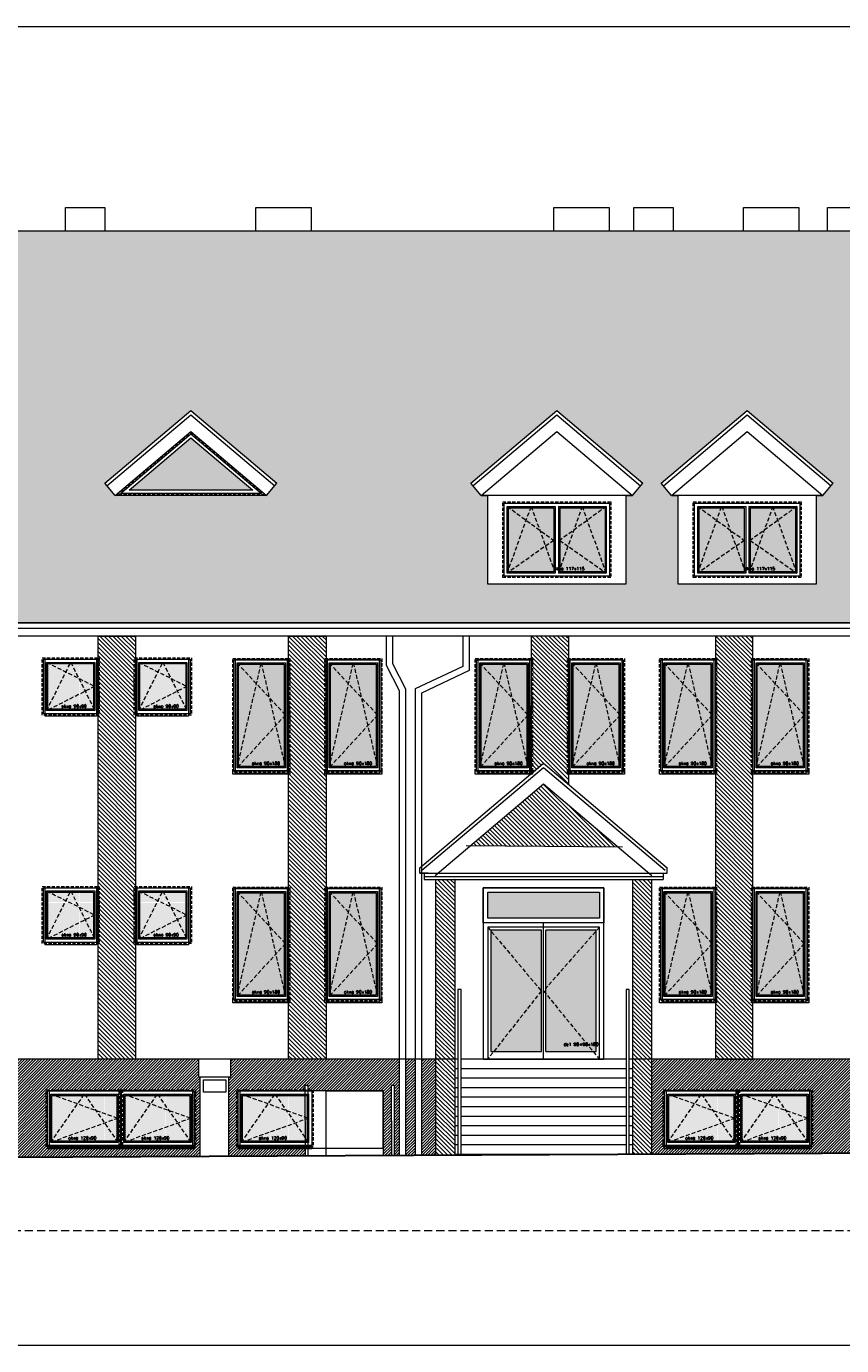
# Model space of a CAD drawing. Header units: millimetres. Extents: x 23192 to 177760, y -399809 to -79279.
# Tile 22 of 256: x 80091 to 81375, y -241830 to -239753. Entities that reach past the tile are written whole.
import ezdxf

# ---------------------------------------------------------------- set-up
doc = ezdxf.new("R2010")
doc.units = ezdxf.units.MM
for name, pattern in [('CACHE', [9.525, 6.35, -3.175]), ('CARKOVANA', [7.5, 5, -2.5]), ('HIDDEN', [9.525, 6.35, -3.175])]:
    doc.linetypes.add(name, pattern=pattern)
doc.layers.get('0').update_dxf_attribs({"lineweight": 0})
for name, color, linetype, lineweight in [('! opisy okien elewacja', 7, 'Continuous', 0), ('!! 0_ Istn-okna', 6, 'Continuous', 13), ('!! 0_ Istn-sciany', 3, 'Continuous', 30), ('!! 0_ WIDOK ELEWACJA', 4, 'Continuous', 0), ('!! 0_Istn-cienka', 4, 'Continuous', 9), ('!! 0_Istn-drzwi', 1, 'Continuous', 13), ('!! 1_Hatch dach', 252, 'Continuous', 5), ('!! 2_NOWE OKNA WIDOk - remont', 140, 'Continuous', 5), ('!! 2_TYNK OBRYS', 252, 'Continuous', 13)]:
    doc.layers.add(name, color=color, linetype=linetype, lineweight=lineweight)
doc.layers.add('!! 1_ELEWACJA KOLOR', color=7, linetype='Continuous', lineweight=13, true_color=0x6888bb)
doc.layers.add('!! 2_ELEWACJA COKÓŁ', color=9, linetype='Continuous', lineweight=13, true_color=0x808080)
doc.styles.add('TXT', font='simplex.shx')
pattern_1 = [(225, (130878.9713, -432804.3552), (2.24506403, -2.24506403), [])]

# ---------------------------------------------------------------- blocks, each defined once
blk = doc.blocks.new('okno 90x180')
at = {"layer": '!! 1_Hatch dach', "true_color": 0x575757}
h = blk.add_hatch(dxfattribs=at)
h.set_pattern_fill('DOTS', color=251)
h.set_pattern_definition([(0, (-9632.3096, -11392.1331), (0.79375, 1.5875), [0, -1.5875])])
h.paths.add_polyline_path([(9, -10), (81, -10), (81, -171), (9, -171)])
at = {"layer": '!! 0_ Istn-okna', "linetype": 'CARKOVANA', "lineweight": 5}
blk.add_lwpolyline([(0, -1), (90, -1), (90, -180), (0, -180)], close=True, dxfattribs=at)
at = {"layer": '!! 0_ Istn-okna'}
for points in [[(2, -3), (88, -3), (88, -178), (2, -178)], [(7, -8), (83, -8), (83, -173), (7, -173)], [(9, -10), (81, -10), (81, -171), (9, -171)], [(0, -178), (90, -178), (90, -183), (0, -183)]]:
    blk.add_lwpolyline(points, close=True, dxfattribs=at)
at = {"layer": '!! 1_Hatch dach', "color": 251, "linetype": 'CACHE', "true_color": 0x575757}
for points in [[(7, -173), (45, -8), (83, -173)], [(7, -8), (83, -90), (7, -173)]]:
    blk.add_lwpolyline(points, dxfattribs=at)
at = {"insert": (30.1, -163.6), "char_height": 5, "attachment_point": 1, "style": 'TXT'}
blk.add_mtext_dynamic_manual_height_columns('okno 90x180', width=52.63, gutter_width=75, heights=[0], dxfattribs=at)
blk = doc.blocks.new('okno 90x90')
at = {"layer": '!! 1_Hatch dach', "true_color": 0x575757}
h = blk.add_hatch(dxfattribs=at)
h.set_pattern_fill('DOTS', color=251)
h.set_pattern_definition([(0, (-9634.3096, -11214.1331), (0.79375, 1.5875), [0, -1.5875])])
h.paths.add_polyline_path([(7, 79), (79, 79), (79, 7), (7, 7)])
at = {"layer": '!! 0_ Istn-okna', "linetype": 'CARKOVANA', "lineweight": 5}
blk.add_lwpolyline([(-2, 88), (88, 88), (88, -2), (-2, -2)], close=True, dxfattribs=at)
at = {"layer": '!! 0_ Istn-okna'}
for points in [[(0, 86), (86, 86), (86, 0), (0, 0)], [(5, 81), (81, 81), (81, 5), (5, 5)], [(7, 79), (79, 79), (79, 7), (7, 7)]]:
    blk.add_lwpolyline(points, close=True, dxfattribs=at)
at = {"layer": '!! 1_Hatch dach', "color": 251, "linetype": 'CACHE', "true_color": 0x575757}
for points in [[(5, 5), (43, 81), (81, 5)], [(5, 81), (81, 43), (5, 5)]]:
    blk.add_lwpolyline(points, dxfattribs=at)
at = {"insert": (28.1, 14.4), "char_height": 5, "attachment_point": 1, "style": 'TXT'}
blk.add_mtext_dynamic_manual_height_columns('okno 90x90', width=52.63, gutter_width=75, heights=[0], dxfattribs=at)
blk = doc.blocks.new('okno 115x115')
at = {"layer": '!! 1_Hatch dach', "true_color": 0x575757}
h = blk.add_hatch(dxfattribs=at)
h.set_pattern_fill('DOTS', color=251, angle=360)
h.set_pattern_definition([(360, (-21873.4686, 1906.5186), (0.79375, 1.5875), [0, -1.5875])])
h.paths.add_polyline_path([(-12259.7, 13266.7), (-12157.7, 13266.7), (-12157.7, 13194.7), (-12259.7, 13194.7)])
h = blk.add_hatch(dxfattribs=at)
h.set_pattern_fill('ANSI31', color=251, scale=0.2, angle=360)
h.paths.add_polyline_path([(-12264.2, 13187.7), (-12153.2, 13187.7), (-12153.2, 13182.7), (-12264.2, 13182.7)])
at = {"layer": '!! 0_ Istn-okna', "linetype": 'CARKOVANA', "lineweight": 5}
blk.add_lwpolyline([(-12268.7, 13275.7), (-12148.7, 13275.7), (-12148.7, 13185.7), (-12268.7, 13185.7)], close=True, dxfattribs=at)
at = {"layer": '!! 0_ Istn-okna'}
for points in [[(-12266.7, 13273.7), (-12150.7, 13273.7), (-12150.7, 13187.7), (-12266.7, 13187.7)], [(-12261.7, 13268.7), (-12155.7, 13268.7), (-12155.7, 13192.7), (-12261.7, 13192.7)], [(-12259.7, 13266.7), (-12157.7, 13266.7), (-12157.7, 13194.7), (-12259.7, 13194.7)], [(-12266.7, 13187.7), (-12150.7, 13187.7), (-12150.7, 13182.7), (-12266.7, 13182.7)]]:
    blk.add_lwpolyline(points, close=True, dxfattribs=at)
at = {"layer": '!! 1_Hatch dach', "color": 251, "linetype": 'CACHE', "true_color": 0x575757}
for points in [[(-12261.7, 13192.7), (-12208.7, 13268.7), (-12155.7, 13192.7)], [(-12261.7, 13268.7), (-12155.7, 13230.7), (-12261.7, 13192.7)]]:
    blk.add_lwpolyline(points, dxfattribs=at)
at = {"insert": (-12234.1, 13202.1), "char_height": 5, "attachment_point": 1, "style": 'TXT'}
blk.add_mtext_dynamic_manual_height_columns('okno 120x90', width=52.63, gutter_width=75, heights=[0], dxfattribs=at)
blk = doc.blocks.new('DRZWI ZEWNETRZNE 2')
at = {"layer": '!! 1_Hatch dach', "true_color": 0x575757}
h = blk.add_hatch(dxfattribs=at)
h.set_pattern_fill('DOTS', color=251)
h.set_pattern_definition([(180, (-95, 511.8881), (-0.79375, -1.5875), [0, -1.5875])])
h.paths.add_polyline_path([(-187, -465.4), (-266.5, -465.4), (-266.5, -656.4), (-187, -656.4)])
h.paths.add_polyline_path([(-273.5, -465.4), (-353, -465.4), (-353, -656.4), (-273.5, -656.4)])
h.paths.add_polyline_path([(-182, -405.4), (-358, -405.4), (-358, -446.4), (-182, -446.4)])
at = {"layer": '!! 0_ Istn-okna'}
for p, q in [((-182, -460.4), (-358, -460.4)), ((-358, -460.4), (-358, -668.4)), ((-273.5, -465.4), (-353, -465.4)), ((-353, -465.4), (-353, -656.4)), ((-187, -465.4), (-266.5, -465.4)), ((-187, -656.4), (-187, -465.4)), ((-182, -668.4), (-182, -460.4))]:
    blk.add_line(p, q, dxfattribs=at)
for points in [[(-175, -668.4), (-175, -398.4), (-365, -398.4), (-365, -668.4)], [(-175, -668.4), (-175, -453.4), (-365, -453.4), (-365, -668.4)], [(-270, -668.4), (-270, -453.4)], [(-273.5, -656.4), (-273.5, -465.4)], [(-266.5, -656.4), (-266.5, -465.4)], [(-353, -656.4), (-273.5, -656.4)], [(-266.5, -656.4), (-187, -656.4)], [(-365, -668.4), (-175, -668.4)]]:
    blk.add_lwpolyline(points, dxfattribs=at)
for points in [[(-175, -453.4), (-365, -453.4), (-365, -398.4), (-175, -398.4)], [(-182, -446.4), (-358, -446.4), (-358, -405.4), (-182, -405.4)]]:
    blk.add_lwpolyline(points, close=True, dxfattribs=at)
at = {"layer": '!! 1_Hatch dach', "color": 251, "linetype": 'CACHE', "true_color": 0x575757}
for points in [[(-358, -460.4), (-273.5, -560.9), (-358, -668.4)], [(-182, -460.4), (-270, -560.9), (-182, -668.4)]]:
    blk.add_lwpolyline(points, dxfattribs=at)
at = {"insert": (-238.2, -642.4), "char_height": 5, "attachment_point": 1, "style": 'TXT'}
blk.add_mtext_dynamic_manual_height_columns('dz1 90+90x180', width=52.63, gutter_width=75, heights=[0], dxfattribs=at)
blk = doc.blocks.new('OKNO 175X120')
at = {"layer": '!! 1_Hatch dach', "true_color": 0x575757}
h = blk.add_hatch(dxfattribs=at)
h.set_pattern_fill('DOTS', color=251, angle=360)
h.set_pattern_definition([(360, (62583.5575, -229491.1217), (0.79375, 1.5875), [0, -1.5875])])
h.paths.add_polyline_path([(72255.6, -218171), (72255.6, -218272), (72326.9, -218272), (72326.9, -218171)])
h.paths.add_polyline_path([(72246.2, -218272), (72246.2, -218171), (72174.9, -218171), (72174.9, -218272)])
at = {"layer": '!! 0_ Istn-okna', "linetype": 'CARKOVANA', "lineweight": 5}
blk.add_lwpolyline([(72165.9, -218162), (72335.9, -218162), (72335.9, -218281), (72165.9, -218281)], close=True, dxfattribs=at)
at = {"layer": '!! 0_ Istn-okna'}
blk.add_lwpolyline([(72167.9, -218164), (72333.9, -218164), (72333.9, -218279), (72167.9, -218279)], close=True, dxfattribs=at)
for points in [[(72248.4, -218274), (72172.9, -218274), (72172.9, -218169), (72248.4, -218169)], [(72246.2, -218272), (72174.9, -218272), (72174.9, -218171), (72246.2, -218171)], [(72246.2, -218171), (72246.2, -218272)], [(72248.4, -218169), (72248.4, -218274)], [(72253.4, -218169), (72328.9, -218169), (72328.9, -218274), (72253.4, -218274)], [(72253.4, -218169), (72253.4, -218274)], [(72255.6, -218171), (72326.9, -218171), (72326.9, -218272), (72255.6, -218272)], [(72255.6, -218171), (72255.6, -218272)]]:
    blk.add_lwpolyline(points, dxfattribs=at)
at = {"layer": '!! 1_Hatch dach', "color": 251, "linetype": 'CACHE', "true_color": 0x575757}
for points in [[(72172.9, -218274), (72210.6, -218169), (72248.4, -218274)], [(72172.9, -218169), (72246.2, -218222.5), (72172.9, -218274)], [(72328.9, -218274), (72291.1, -218169), (72253.4, -218274)], [(72328.9, -218169), (72255.6, -218222.5), (72328.9, -218274)]]:
    blk.add_lwpolyline(points, dxfattribs=at)
at = {"insert": (72245.9, -218264.6), "char_height": 5, "attachment_point": 1, "style": 'TXT'}
blk.add_mtext_dynamic_manual_height_columns('okno 117x115', width=52.63, gutter_width=75, heights=[0], dxfattribs=at)
blk = doc.blocks.new('OKNO TRÓJKĄTNE')
at = {"layer": '!! 1_Hatch dach', "true_color": 0x575757}
h = blk.add_hatch(dxfattribs=at)
h.set_pattern_fill('DOTS', color=251, angle=360)
h.set_pattern_definition([(0, (0, -1172.6692), (0.79375, 1.5875), [0, -1.5875])])
h.paths.add_polyline_path([(80252.6, -237418.3), (80349.9, -237336), (80447.2, -237418.3)])
at = {"layer": '!! 0_ Istn-okna', "linetype": 'CARKOVANA', "lineweight": 5}
blk.add_lwpolyline([(80233.5, -237425.3), (80349.9, -237326.9), (80466.3, -237425.3)], close=True, dxfattribs=at)
at = {"layer": '!! 0_ Istn-okna'}
for points in [[(80238.9, -237423.3), (80349.9, -237329.5), (80460.9, -237423.3)], [(80252.6, -237418.3), (80349.9, -237336), (80447.2, -237418.3)]]:
    blk.add_lwpolyline(points, close=True, dxfattribs=at)

msp = doc.modelspace()

# ---------------------------------------------------------------- hatches: boundary and pattern name
at = {"layer": '!! 1_ELEWACJA KOLOR', "true_color": 0x315442}
h = msp.add_hatch(dxfattribs=at)
h.set_pattern_fill('ANSI31', color=129, scale=1.5, angle=-90)
h.paths.add_polyline_path([(80203.75991, -240712.9393), (80262.75991, -240712.9393), (80262.75991, -241379.35053), (80203.75991, -241379.35053)])
h = msp.add_hatch(dxfattribs=at)
h.set_pattern_fill('ANSI31', color=129, scale=1.5, angle=-90)
h.paths.add_polyline_path([(80503.75991, -240712.9393), (80562.75991, -240712.9393), (80562.75991, -241379.35053), (80503.75991, -241379.35053)])
h = msp.add_hatch(dxfattribs=at)
h.set_pattern_fill('ANSI31', color=129, scale=1.5, angle=-90)
h.paths.add_polyline_path([(80944.75991, -240946.55776), (80944.75991, -240712.9393), (80885.75991, -240712.9393), (80884.92207, -240930.35053), (80905.25991, -240913.14893)])
h = msp.add_hatch(dxfattribs=at)
h.set_pattern_fill('ANSI31', color=129, scale=1.5, angle=-90)
h.paths.add_polyline_path([(81234.75991, -241379.35053), (81234.75991, -240712.9393), (81175.75991, -240712.9393), (81175.75991, -241379.35053)])
h = msp.add_hatch(dxfattribs=at)
h.set_pattern_fill('ANSI31', color=129, scale=1.5, angle=-90)
h.paths.add_polyline_path([(80735.25991, -241379.35053), (80765.25991, -241379.35053), (80765.25991, -241096.35053), (80735.25991, -241096.35053)])
h.paths.add_polyline_path([(80735.25991, -241530.85831), (80765.25991, -241530.7124), (80765.25991, -241379.35053), (80735.25991, -241379.35053)])
h.paths.add_polyline_path([(80790.89225, -241042.62332), (81021.94696, -241044.58505), (80905.25991, -240945.89193)])
h = msp.add_hatch(dxfattribs=at)
h.set_pattern_fill('ANSI31', color=129, scale=1.5, angle=-90)
h.paths.add_polyline_path([(81045.25991, -241379.35053), (81075.25991, -241379.35053), (81075.25991, -241096.35053), (81045.25991, -241096.35053)])
h.paths.add_polyline_path([(81045.25991, -241529.35053), (81075.25991, -241529.20462), (81075.25991, -241379.35053), (81045.25991, -241379.35053)])
at = {"layer": '!! 1_Hatch dach', "true_color": 0x990000}
h = msp.add_hatch(dxfattribs=at)
h.set_pattern_fill('AR-B88', color=14, scale=0.1, angle=180)
h.paths.add_polyline_path([(79303.25991, -240678.10128), (79303.25991, -240692.3069), (82067.25991, -240692.3069), (82067.25991, -240075.35053), (75781.25991, -240075.35053), (75781.25991, -240692.3069), (77951.25991, -240692.3069), (77951.25991, -240956.71813), (78244.25991, -240956.71813), (78244.25991, -240712.9393), (78174.25991, -240712.9393), (78174.25991, -240700.9507), (78159.25991, -240700.9507), (78159.25991, -240678.10128), (78731.25991, -240174.74128)])
h.paths.add_polyline_path([(79511.5687, -240357.88689), (79646.87991, -240472.3322), (79630.73536, -240491.42025), (79392.40203, -240491.42025), (79376.25749, -240472.3322)], flags=16)
h.paths.add_polyline_path([(79511.5687, -240390.62989), (79630.73536, -240491.42025), (79392.40203, -240491.42025)], flags=0)
h.paths.add_polyline_path([(79511.5687, -240394.55905), (79622.54287, -240488.42025), (79400.59453, -240488.42025)], flags=0)
h.paths.add_polyline_path([(79795.42415, -240472.3322), (79930.73536, -240357.88689), (80066.04658, -240472.3322), (80049.90203, -240491.42025), (79811.5687, -240491.42025)], flags=16)
h.paths.add_polyline_path([(79811.5687, -240491.42025), (79930.73536, -240390.62989), (80049.90203, -240491.42025)], flags=0)
h.paths.add_polyline_path([(79819.7612, -240488.42025), (79930.73536, -240394.55905), (80041.70953, -240488.42025)], flags=0)
h.paths.add_polyline_path([(80214.59082, -240472.3322), (80349.90203, -240357.88689), (80485.21324, -240472.3322), (80469.0687, -240491.42025), (80230.73536, -240491.42025)], flags=16)
h.paths.add_polyline_path([(80230.73536, -240491.42025), (80349.90203, -240390.62989), (80469.0687, -240491.42025)], flags=0)
h.paths.add_polyline_path([(80238.92786, -240488.42025), (80349.90203, -240394.55905), (80460.8762, -240488.42025)], flags=0)
h.paths.add_polyline_path([(78086.26233, -240472.3322), (78070.11779, -240491.42025), (77831.78445, -240491.42025), (77815.63991, -240472.3322), (77950.95112, -240357.88689)], flags=16)
h.paths.add_polyline_path([(78070.11779, -240491.42025), (77831.78445, -240491.42025), (77950.95112, -240390.62989)], flags=0)
h.paths.add_polyline_path([(78061.92529, -240488.42025), (77839.97695, -240488.42025), (77950.95112, -240394.55905)], flags=0)
h.paths.add_polyline_path([(80790.64743, -240472.3322), (80925.95864, -240357.88689), (81061.26985, -240472.3322), (81045.1253, -240491.42025), (81035.1253, -240491.42025), (81035.1253, -240630.79109), (80816.79197, -240630.79109), (80816.79197, -240491.42025), (80806.79197, -240491.42025)], flags=16)
h.paths.add_polyline_path([(80840.95864, -240501.79109), (81010.95864, -240501.79109), (81010.95864, -240620.79109), (80840.95864, -240620.79109)], flags=0)
h.paths.add_polyline_path([(80847.95864, -240508.79109), (80923.45864, -240508.79109), (80923.45864, -240613.79109), (80847.95864, -240613.79109)], flags=0)
h.paths.add_polyline_path([(80849.95864, -240510.25065), (80850.69918, -240510.79109), (80884.98959, -240510.79109), (80885.70864, -240508.79109), (80886.42769, -240510.79109), (80921.26817, -240510.79109), (80921.26817, -240607.69839), (80922.73959, -240611.79109), (80850.80561, -240611.79109), (80847.95864, -240613.79109), (80849.95864, -240608.22818)], flags=0)
h.paths.add_polyline_path([(77667.09567, -240472.3322), (77650.95112, -240491.42025), (77412.61779, -240491.42025), (77396.47324, -240472.3322), (77531.78445, -240357.88689)], flags=16)
h.paths.add_polyline_path([(80928.45864, -240508.79109), (81003.95864, -240508.79109), (81003.95864, -240613.79109), (80928.45864, -240613.79109)], flags=0)
h.paths.add_polyline_path([(80930.64911, -240510.79109), (80965.48959, -240510.79109), (80966.20864, -240508.79109), (80966.92769, -240510.79109), (81001.21809, -240510.79109), (81001.95864, -240510.25065), (81001.95864, -240608.22818), (81003.95864, -240613.79109), (81001.11167, -240611.79109), (80929.17769, -240611.79109), (80930.64911, -240607.69839)], flags=0)
h.paths.add_polyline_path([(77650.95112, -240491.42025), (77412.61779, -240491.42025), (77531.78445, -240390.62989)], flags=0)
h.paths.add_polyline_path([(77642.75862, -240488.42025), (77420.81029, -240488.42025), (77531.78445, -240394.55905)], flags=0)
h.paths.add_polyline_path([(81090.64743, -240472.3322), (81225.95864, -240357.88689), (81361.26985, -240472.3322), (81345.1253, -240491.42025), (81335.1253, -240491.42025), (81335.1253, -240630.79109), (81116.79197, -240630.79109), (81116.79197, -240491.42025), (81106.79197, -240491.42025)], flags=16)
h.paths.add_polyline_path([(81140.95864, -240501.79109), (81310.95864, -240501.79109), (81310.95864, -240620.79109), (81140.95864, -240620.79109)], flags=0)
h.paths.add_polyline_path([(81147.95864, -240508.79109), (81223.45864, -240508.79109), (81223.45864, -240613.79109), (81147.95864, -240613.79109)], flags=0)
h.paths.add_polyline_path([(81149.95864, -240510.25065), (81150.69918, -240510.79109), (81184.98959, -240510.79109), (81185.70864, -240508.79109), (81186.42769, -240510.79109), (81221.26817, -240510.79109), (81221.26817, -240607.69839), (81222.73959, -240611.79109), (81150.80561, -240611.79109), (81147.95864, -240613.79109), (81149.95864, -240608.22818)], flags=0)
h.paths.add_polyline_path([(81228.45864, -240508.79109), (81303.95864, -240508.79109), (81303.95864, -240613.79109), (81228.45864, -240613.79109)], flags=0)
h.paths.add_polyline_path([(81230.64911, -240510.79109), (81265.48959, -240510.79109), (81266.20864, -240508.79109), (81266.92769, -240510.79109), (81301.21809, -240510.79109), (81301.95864, -240510.25065), (81301.95864, -240608.22818), (81303.95864, -240613.79109), (81301.11167, -240611.79109), (81229.17769, -240611.79109), (81230.64911, -240607.69839)], flags=0)
h.paths.add_polyline_path([(77247.929, -240472.3322), (77231.78445, -240491.42025), (76993.45112, -240491.42025), (76977.30658, -240472.3322), (77112.61779, -240357.88689)], flags=16)
h.paths.add_polyline_path([(77231.78445, -240491.42025), (76993.45112, -240491.42025), (77112.61779, -240390.62989)], flags=0)
h.paths.add_polyline_path([(77223.59196, -240488.42025), (77001.64362, -240488.42025), (77112.61779, -240394.55905)], flags=0)
h.paths.add_polyline_path([(81390.64743, -240472.3322), (81525.95864, -240357.88689), (81661.26985, -240472.3322), (81645.1253, -240491.42025), (81635.1253, -240491.42025), (81635.1253, -240630.79109), (81416.79197, -240630.79109), (81416.79197, -240491.42025), (81406.79197, -240491.42025)], flags=16)
h.paths.add_polyline_path([(81440.95864, -240501.79109), (81610.95864, -240501.79109), (81610.95864, -240620.79109), (81440.95864, -240620.79109)], flags=0)
h.paths.add_polyline_path([(81447.95864, -240508.79109), (81523.45864, -240508.79109), (81523.45864, -240613.79109), (81447.95864, -240613.79109)], flags=0)
h.paths.add_polyline_path([(81449.95864, -240510.25065), (81450.69918, -240510.79109), (81484.98959, -240510.79109), (81485.70864, -240508.79109), (81486.42769, -240510.79109), (81521.26817, -240510.79109), (81521.26817, -240607.69839), (81522.73959, -240611.79109), (81450.80561, -240611.79109), (81447.95864, -240613.79109), (81449.95864, -240608.22818)], flags=0)
h.paths.add_polyline_path([(81528.45864, -240508.79109), (81603.95864, -240508.79109), (81603.95864, -240613.79109), (81528.45864, -240613.79109)], flags=0)
h.paths.add_polyline_path([(81530.64911, -240510.79109), (81565.48959, -240510.79109), (81566.20864, -240508.79109), (81566.92769, -240510.79109), (81601.21809, -240510.79109), (81601.95864, -240510.25065), (81601.95864, -240608.22818), (81603.95864, -240613.79109), (81601.11167, -240611.79109), (81529.17769, -240611.79109), (81530.64911, -240607.69839)], flags=0)
h.paths.add_polyline_path([(81699.9487, -240472.3322), (81835.25991, -240357.88689), (81970.57112, -240472.3322), (81954.42658, -240491.42025), (81944.42658, -240491.42025), (81944.42658, -240630.79109), (81726.09324, -240630.79109), (81726.09324, -240491.42025), (81716.09324, -240491.42025)], flags=16)
h.paths.add_polyline_path([(81750.25991, -240501.79109), (81920.25991, -240501.79109), (81920.25991, -240620.79109), (81750.25991, -240620.79109)], flags=0)
h.paths.add_polyline_path([(81757.25991, -240508.79109), (81832.75991, -240508.79109), (81832.75991, -240613.79109), (81757.25991, -240613.79109)], flags=0)
h.paths.add_polyline_path([(81759.25991, -240510.25065), (81760.00045, -240510.79109), (81794.29086, -240510.79109), (81795.00991, -240508.79109), (81795.72896, -240510.79109), (81830.56944, -240510.79109), (81830.56944, -240607.69839), (81832.04086, -240611.79109), (81760.10688, -240611.79109), (81757.25991, -240613.79109), (81759.25991, -240608.22818)], flags=0)
h.paths.add_polyline_path([(81837.75991, -240508.79109), (81913.25991, -240508.79109), (81913.25991, -240613.79109), (81837.75991, -240613.79109)], flags=0)
h.paths.add_polyline_path([(81839.95038, -240510.79109), (81874.79086, -240510.79109), (81875.50991, -240508.79109), (81876.22896, -240510.79109), (81910.51937, -240510.79109), (81911.25991, -240510.25065), (81911.25991, -240608.22818), (81913.25991, -240613.79109), (81910.41294, -240611.79109), (81838.47896, -240611.79109), (81839.95038, -240607.69839)], flags=0)
h.paths.add_polyline_path([(81829.08766, -240610.63146), (81881.11147, -240610.63146), (81881.11147, -240603.13146), (81829.08766, -240603.13146)], flags=8)
h.paths.add_polyline_path([(81519.78639, -240610.63146), (81571.8102, -240610.63146), (81571.8102, -240603.13146), (81519.78639, -240603.13146)], flags=8)
h.paths.add_polyline_path([(81219.78639, -240610.63146), (81271.8102, -240610.63146), (81271.8102, -240603.13146), (81219.78639, -240603.13146)], flags=8)
h.paths.add_polyline_path([(80919.78639, -240610.63146), (80971.8102, -240610.63146), (80971.8102, -240603.13146), (80919.78639, -240603.13146)], flags=8)
at = {"layer": '!! 2_ELEWACJA COKÓŁ', "true_color": 0x2b2b2c}
h = msp.add_hatch(dxfattribs=at)
h.set_pattern_fill('ANSI31', color=250, angle=180)
h.set_pattern_definition(pattern_1)
h.paths.add_polyline_path([(79233.25991, -241427.35053), (79339.75331, -241427.35053), (79454.75331, -241427.35053), (79454.75331, -241517.35053), (79452.75331, -241517.35053), (79452.75331, -241519.35053), (79233.25991, -241519.35053), (79233.25991, -241538.16376), (80364.75331, -241532.66039), (80364.75331, -241407.00715), (80361.75331, -241407.00715), (80361.75331, -241379.35053), (79233.25991, -241379.35053)])
h.paths.add_polyline_path([(79824.75331, -241427.35053), (79939.75331, -241427.35053), (80054.75331, -241427.35053), (80054.75331, -241517.35053), (80052.75331, -241517.35053), (80052.75331, -241519.35053), (79826.75331, -241519.35053), (79826.75331, -241517.35053), (79824.75331, -241517.35053)], flags=16)
h.paths.add_polyline_path([(79826.75331, -241429.35053), (79937.75331, -241429.35053), (79937.75331, -241515.35053), (79826.75331, -241515.35053)], flags=0)
h.paths.add_polyline_path([(79831.75331, -241434.35053), (79932.75331, -241434.35053), (79932.75331, -241510.35053), (79831.75331, -241510.35053)], flags=0)
h.paths.add_polyline_path([(79880.92437, -241436.35053), (79882.25331, -241434.35053), (79883.58226, -241436.35053), (79930.75331, -241436.35053), (79930.75331, -241471.59806), (79932.75331, -241472.35053), (79930.75331, -241473.10301), (79930.75331, -241507.34063), (79931.42437, -241508.35053), (79837.0691, -241508.35053), (79831.75331, -241510.35053), (79833.75331, -241507.34063), (79833.75331, -241436.35053)], flags=0)
h.paths.add_polyline_path([(79635.75331, -241427.35054), (79635.75331, -241517.35054), (79627.75331, -241517.35054), (79627.75331, -241519.35053), (79522.75331, -241519.35054), (79522.75331, -241517.35054), (79520.75331, -241517.35054), (79520.75331, -241427.35054)], flags=16)
h.paths.add_polyline_path([(79633.75331, -241429.35054), (79633.75331, -241515.35054), (79522.75331, -241515.35054), (79522.75331, -241429.35054)], flags=0)
h.paths.add_polyline_path([(79628.75331, -241434.35054), (79628.75331, -241510.35054), (79527.75331, -241510.35054), (79527.75331, -241434.35054)], flags=0)
h.paths.add_polyline_path([(79626.75331, -241436.35054), (79626.75331, -241471.59806), (79628.75331, -241472.35054), (79626.75331, -241473.10301), (79626.75331, -241507.34064), (79627.42437, -241508.35054), (79533.0691, -241508.35054), (79527.75331, -241510.35054), (79529.75331, -241507.34064), (79529.75331, -241436.35054), (79576.92437, -241436.35054), (79578.25331, -241434.35054), (79579.58226, -241436.35054)], flags=0)
h.paths.add_polyline_path([(79941.75331, -241429.35053), (80052.75331, -241429.35053), (80052.75331, -241515.35053), (79941.75331, -241515.35053)], flags=0)
h.paths.add_polyline_path([(79946.75331, -241434.35053), (80047.75331, -241434.35053), (80047.75331, -241510.35053), (79946.75331, -241510.35053)], flags=0)
h.paths.add_polyline_path([(79995.92437, -241436.35053), (79997.25331, -241434.35053), (79998.58226, -241436.35053), (80045.75331, -241436.35053), (80045.75331, -241471.59806), (80047.75331, -241472.35053), (80045.75331, -241473.10301), (80045.75331, -241507.34063), (80046.42437, -241508.35053), (79952.0691, -241508.35053), (79946.75331, -241510.35053), (79948.75331, -241507.34063), (79948.75331, -241436.35053)], flags=0)
h.paths.add_polyline_path([(80124.75331, -241427.35053), (80239.75331, -241427.35053), (80354.75331, -241427.35053), (80354.75331, -241517.35053), (80352.75331, -241517.35053), (80352.75331, -241519.35053), (80126.75331, -241519.35053), (80126.75331, -241517.35053), (80124.75331, -241517.35053)], flags=16)
h.paths.add_polyline_path([(80126.75331, -241429.35053), (80237.75331, -241429.35053), (80237.75331, -241515.35053), (80126.75331, -241515.35053)], flags=0)
h.paths.add_polyline_path([(80131.75331, -241434.35053), (80232.75331, -241434.35053), (80232.75331, -241510.35053), (80131.75331, -241510.35053)], flags=0)
h.paths.add_polyline_path([(80180.92437, -241436.35053), (80182.25331, -241434.35053), (80183.58226, -241436.35053), (80230.75331, -241436.35053), (80230.75331, -241471.59806), (80232.75331, -241472.35053), (80230.75331, -241473.10301), (80230.75331, -241507.34063), (80231.42437, -241508.35053), (80137.0691, -241508.35053), (80131.75331, -241510.35053), (80133.75331, -241507.34063), (80133.75331, -241436.35053)], flags=0)
h.paths.add_polyline_path([(80241.75331, -241429.35053), (80352.75331, -241429.35053), (80352.75331, -241515.35053), (80241.75331, -241515.35053)], flags=0)
h.paths.add_polyline_path([(80246.75331, -241434.35053), (80347.75331, -241434.35053), (80347.75331, -241510.35053), (80246.75331, -241510.35053)], flags=0)
h.paths.add_polyline_path([(80295.92437, -241436.35053), (80297.25331, -241434.35053), (80298.58226, -241436.35053), (80345.75331, -241436.35053), (80345.75331, -241471.59806), (80347.75331, -241472.35053), (80345.75331, -241473.10301), (80345.75331, -241507.34063), (80346.42437, -241508.35053), (80252.0691, -241508.35053), (80246.75331, -241510.35053), (80248.75331, -241507.34063), (80248.75331, -241436.35053)], flags=0)
h.paths.add_polyline_path([(80270.58107, -241507.1909), (80319.74773, -241507.1909), (80319.74773, -241499.6909), (80270.58107, -241499.6909)], flags=8)
h.paths.add_polyline_path([(80155.58107, -241507.1909), (80204.74773, -241507.1909), (80204.74773, -241499.6909), (80155.58107, -241499.6909)], flags=8)
h.paths.add_polyline_path([(79970.58107, -241507.1909), (80019.74773, -241507.1909), (80019.74773, -241499.6909), (79970.58107, -241499.6909)], flags=8)
h.paths.add_polyline_path([(79855.58107, -241507.1909), (79904.74773, -241507.1909), (79904.74773, -241499.6909), (79855.58107, -241499.6909)], flags=8)
h.paths.add_polyline_path([(79551.58107, -241507.19091), (79600.74773, -241507.19091), (79600.74773, -241499.69091), (79551.58107, -241499.69091)], flags=8)
h = msp.add_hatch(dxfattribs=at)
h.set_pattern_fill('ANSI31', color=250, angle=180)
h.set_pattern_definition(pattern_1)
h.paths.add_polyline_path([(80412.75331, -241407.00715), (80409.75331, -241407.00715), (80409.75331, -241532.44152), (80529.89261, -241531.85718), (80529.83178, -241519.35053), (80426.75331, -241519.35053), (80426.75331, -241517.35053), (80424.75331, -241517.35053), (80424.75331, -241427.35053), (80529.38431, -241427.35053), (80529.35285, -241420.88263), (80534.35285, -241420.88263), (80534.35285, -241427.35053), (80539.75331, -241427.35053), (80539.75331, -241429.35053), (80652.75331, -241429.35053), (80652.75331, -241531.25961), (80665.79645, -241531.19617), (80665.25991, -241420.88263), (80670.25991, -241420.88263), (80670.25991, -241531.17446), (80678.04331, -241531.13661), (80678.04331, -241379.35053), (80412.75331, -241379.35053)])
h.paths.add_polyline_path([(80688.04331, -241531.08797), (80703.04331, -241531.01501), (80703.04331, -241379.35053), (80688.04331, -241379.35053)])
h.paths.add_polyline_path([(80713.04331, -241530.96637), (80735.25991, -241530.85831), (80735.25991, -241379.35053), (80713.04331, -241379.35053)])
h = msp.add_hatch(dxfattribs=at)
h.set_pattern_fill('ANSI31', color=250, angle=180)
h.set_pattern_definition(pattern_1)
h.paths.add_polyline_path([(81075.25991, -241529.20462), (81967.25991, -241524.8661), (81967.25991, -241379.35053), (81075.25991, -241379.35053)])
h.paths.add_polyline_path([(81811.25991, -241427.35053), (81926.25991, -241427.35053), (81926.25991, -241517.35053), (81924.25991, -241517.35053), (81924.25991, -241519.35053), (81698.25991, -241519.35053), (81698.25991, -241517.35053), (81696.25991, -241517.35053), (81696.25991, -241427.35053)], flags=16)
h.paths.add_polyline_path([(81809.25991, -241429.35053), (81809.25991, -241515.35053), (81698.25991, -241515.35053), (81698.25991, -241429.35053)], flags=0)
h.paths.add_polyline_path([(81804.25991, -241434.35053), (81804.25991, -241510.35053), (81703.25991, -241510.35053), (81703.25991, -241434.35053)], flags=0)
h.paths.add_polyline_path([(81802.25991, -241436.35053), (81802.25991, -241471.59806), (81804.25991, -241472.35053), (81802.25991, -241473.10301), (81802.25991, -241507.34063), (81802.93096, -241508.35053), (81708.5757, -241508.35053), (81703.25991, -241510.35053), (81705.25991, -241507.34063), (81705.25991, -241436.35053), (81752.43096, -241436.35053), (81753.75991, -241434.35053), (81755.08886, -241436.35053)], flags=0)
h.paths.add_polyline_path([(81813.25991, -241429.35053), (81924.25991, -241429.35053), (81924.25991, -241515.35053), (81813.25991, -241515.35053)], flags=0)
h.paths.add_polyline_path([(81818.25991, -241434.35053), (81919.25991, -241434.35053), (81919.25991, -241510.35053), (81818.25991, -241510.35053)], flags=0)
h.paths.add_polyline_path([(81867.43096, -241436.35053), (81868.75991, -241434.35053), (81870.08886, -241436.35053), (81917.25991, -241436.35053), (81917.25991, -241471.59806), (81919.25991, -241472.35053), (81917.25991, -241473.10301), (81917.25991, -241507.34063), (81917.93096, -241508.35053), (81823.5757, -241508.35053), (81818.25991, -241510.35053), (81820.25991, -241507.34063), (81820.25991, -241436.35053)], flags=0)
h.paths.add_polyline_path([(81626.25991, -241427.35053), (81626.25991, -241517.35053), (81624.25991, -241517.35053), (81624.25991, -241519.35053), (81398.25991, -241519.35053), (81398.25991, -241517.35053), (81396.25991, -241517.35053), (81396.25991, -241427.35053), (81511.25991, -241427.35053)], flags=16)
h.paths.add_polyline_path([(81624.25991, -241429.35053), (81624.25991, -241515.35053), (81513.25991, -241515.35053), (81513.25991, -241429.35053)], flags=0)
h.paths.add_polyline_path([(81619.25991, -241434.35053), (81619.25991, -241510.35053), (81518.25991, -241510.35053), (81518.25991, -241434.35053)], flags=0)
h.paths.add_polyline_path([(81617.25991, -241436.35053), (81617.25991, -241471.59806), (81619.25991, -241472.35053), (81617.25991, -241473.10301), (81617.25991, -241507.34063), (81617.93096, -241508.35053), (81523.5757, -241508.35053), (81518.25991, -241510.35053), (81520.25991, -241507.34063), (81520.25991, -241436.35053), (81567.43096, -241436.35053), (81568.75991, -241434.35053), (81570.08886, -241436.35053)], flags=0)
h.paths.add_polyline_path([(81509.25991, -241429.35053), (81509.25991, -241515.35053), (81398.25991, -241515.35053), (81398.25991, -241429.35053)], flags=0)
h.paths.add_polyline_path([(81504.25991, -241434.35053), (81504.25991, -241510.35053), (81403.25991, -241510.35053), (81403.25991, -241434.35053)], flags=0)
h.paths.add_polyline_path([(81502.25991, -241436.35053), (81502.25991, -241471.59806), (81504.25991, -241472.35053), (81502.25991, -241473.10301), (81502.25991, -241507.34063), (81502.93096, -241508.35053), (81408.5757, -241508.35053), (81403.25991, -241510.35053), (81405.25991, -241507.34063), (81405.25991, -241436.35053), (81452.43096, -241436.35053), (81453.75991, -241434.35053), (81455.08886, -241436.35053)], flags=0)
h.paths.add_polyline_path([(81326.25991, -241427.35053), (81326.25991, -241517.35053), (81324.25991, -241517.35053), (81324.25991, -241519.35053), (81098.25991, -241519.35053), (81098.25991, -241517.35053), (81096.25991, -241517.35053), (81096.25991, -241427.35053), (81211.25991, -241427.35053)], flags=16)
h.paths.add_polyline_path([(81324.25991, -241429.35053), (81324.25991, -241515.35053), (81213.25991, -241515.35053), (81213.25991, -241429.35053)], flags=0)
h.paths.add_polyline_path([(81319.25991, -241434.35053), (81319.25991, -241510.35053), (81218.25991, -241510.35053), (81218.25991, -241434.35053)], flags=0)
h.paths.add_polyline_path([(81317.25991, -241436.35053), (81317.25991, -241471.59806), (81319.25991, -241472.35053), (81317.25991, -241473.10301), (81317.25991, -241507.34063), (81317.93096, -241508.35053), (81223.5757, -241508.35053), (81218.25991, -241510.35053), (81220.25991, -241507.34063), (81220.25991, -241436.35053), (81267.43096, -241436.35053), (81268.75991, -241434.35053), (81270.08886, -241436.35053)], flags=0)
h.paths.add_polyline_path([(81209.25991, -241429.35053), (81209.25991, -241515.35053), (81098.25991, -241515.35053), (81098.25991, -241429.35053)], flags=0)
h.paths.add_polyline_path([(81204.25991, -241434.35053), (81204.25991, -241510.35053), (81103.25991, -241510.35053), (81103.25991, -241434.35053)], flags=0)
h.paths.add_polyline_path([(81202.25991, -241436.35053), (81202.25991, -241471.59806), (81204.25991, -241472.35053), (81202.25991, -241473.10301), (81202.25991, -241507.34063), (81202.93096, -241508.35053), (81108.5757, -241508.35053), (81103.25991, -241510.35053), (81105.25991, -241507.34063), (81105.25991, -241436.35053), (81152.43096, -241436.35053), (81153.75991, -241434.35053), (81155.08886, -241436.35053)], flags=0)
h.paths.add_polyline_path([(81977.25991, -241524.81746), (81987.25991, -241524.76882), (81987.25991, -241379.35053), (81977.25991, -241379.35053)])
h.paths.add_polyline_path([(81842.08766, -241507.1909), (81891.25433, -241507.1909), (81891.25433, -241499.6909), (81842.08766, -241499.6909)], flags=8)
h.paths.add_polyline_path([(81727.08766, -241507.1909), (81776.25433, -241507.1909), (81776.25433, -241499.6909), (81727.08766, -241499.6909)], flags=8)
h.paths.add_polyline_path([(81542.08766, -241507.1909), (81591.25433, -241507.1909), (81591.25433, -241499.6909), (81542.08766, -241499.6909)], flags=8)
h.paths.add_polyline_path([(81427.08766, -241507.1909), (81476.25433, -241507.1909), (81476.25433, -241499.6909), (81427.08766, -241499.6909)], flags=8)
h.paths.add_polyline_path([(81242.08766, -241507.1909), (81291.25433, -241507.1909), (81291.25433, -241499.6909), (81242.08766, -241499.6909)], flags=8)
h.paths.add_polyline_path([(81127.08766, -241507.1909), (81176.25433, -241507.1909), (81176.25433, -241499.6909), (81127.08766, -241499.6909)], flags=8)

# ---------------------------------------------------------------- linework, layer by layer
at = {"layer": '! opisy okien elewacja'}
for points in [[(82687.95751, -241830.32956), (75348.20682, -241830.32956), (75348.20682, -239752.90582), (82687.95751, -239752.90582)], [(82067.25991, -240075.35053), (75781.25991, -240075.35053), (75781.25991, -240692.3069), (77951.25991, -240692.3069), (77951.25991, -240956.71813), (78244.25991, -240956.71813), (78244.25991, -240712.9393), (78174.25991, -240712.9393), (78174.25991, -240700.9507), (78159.25991, -240700.9507), (78159.25991, -240678.10128), (78731.25991, -240174.74128), (79303.25991, -240678.10128), (79303.25991, -240692.3069), (82067.25991, -240692.3069)]]:
    msp.add_lwpolyline(points, close=True, dxfattribs=at)
for points in [[(80469.0687, -240491.42025), (80230.73536, -240491.42025)], [(80562.75331, -241531.86984), (80562.75331, -241429.35053), (80652.75331, -241429.35053), (80652.75331, -241531.25961)]]:
    msp.add_lwpolyline(points, dxfattribs=at)
at = {"layer": '!! 0_ Istn-sciany'}
msp.add_lwpolyline([(81987.25991, -241524.76882), (76516.8108, -241551.37606)], dxfattribs=at)
at = {"layer": '!! 0_ WIDOK ELEWACJA'}
for p, q in [((80214.59082, -240472.3322), (80349.90203, -240357.88689)), ((80349.90203, -240357.88689), (80485.21324, -240472.3322)), ((80790.64743, -240472.3322), (80925.95864, -240357.88689)), ((80925.95864, -240357.88689), (81061.26985, -240472.3322)), ((81090.64743, -240472.3322), (81225.95864, -240357.88689)), ((81225.95864, -240357.88689), (81361.26985, -240472.3322)), ((80217.81973, -240476.14981), (80349.90203, -240364.43549)), ((80349.90203, -240364.43549), (80481.98433, -240476.14981)), ((80793.87634, -240476.14981), (80925.95864, -240364.43549)), ((80925.95864, -240364.43549), (81058.04094, -240476.14981)), ((81093.87634, -240476.14981), (81225.95864, -240364.43549)), ((81225.95864, -240364.43549), (81358.04094, -240476.14981)), ((80230.73536, -240491.42025), (80349.90203, -240390.62989)), ((80349.90203, -240390.62989), (80469.0687, -240491.42025)), ((80806.79197, -240491.42025), (80925.95864, -240390.62989)), ((80925.95864, -240390.62989), (81045.1253, -240491.42025)), ((81106.79197, -240491.42025), (81225.95864, -240390.62989)), ((81225.95864, -240390.62989), (81345.1253, -240491.42025)), ((80710.51649, -241077.8616), (80905.25991, -240913.14893)), ((80905.25991, -240913.14893), (81100.00333, -241077.8616)), ((80713.7454, -241081.67921), (80905.25991, -240919.69753)), ((80905.25991, -240919.69753), (81096.77442, -241081.67921)), ((80734.67896, -241090.16814), (80905.25991, -240945.89193)), ((80905.25991, -240945.89193), (81075.84086, -241090.16814))]:
    msp.add_line(p, q, dxfattribs=at)
for points in [[(80152.25991, -240038.35053), (80214.25991, -240038.35053), (80214.25991, -240075.35053), (80152.25991, -240075.35053)], [(80452.25991, -240038.35053), (80539.25991, -240038.35053), (80539.25991, -240075.35053), (80452.25991, -240075.35053)], [(80921.25991, -240038.35053), (81008.25991, -240038.35053), (81008.25991, -240075.35053), (80921.25991, -240075.35053)], [(81047.25991, -240038.35053), (81109.25991, -240038.35053), (81109.25991, -240075.35053), (81047.25991, -240075.35053)], [(81220.25991, -240038.35053), (81307.25991, -240038.35053), (81307.25991, -240075.35053), (81220.25991, -240075.35053)], [(81352.25991, -240038.35053), (81439.25991, -240038.35053), (81439.25991, -240075.35053), (81352.25991, -240075.35053)], [(80349.90203, -240390.62989), (80469.0687, -240491.42025), (80230.73536, -240491.42025)], [(80349.90203, -240394.55905), (80460.8762, -240488.42025), (80238.92786, -240488.42025)], [(80201.25991, -240749.35053), (80201.25991, -240839.35053), (80120.25991, -240839.35053), (80120.25991, -240749.35053)], [(80346.25991, -240749.35053), (80346.25991, -240839.35053), (80265.25991, -240839.35053), (80265.25991, -240749.35053)], [(80501.25991, -240749.35053), (80501.25991, -240929.35053), (80420.25991, -240929.35053), (80420.25991, -240749.35053)], [(80646.25991, -240749.35053), (80646.25991, -240929.35053), (80565.25991, -240929.35053), (80565.25991, -240749.35053)], [(80883.25991, -240749.35053), (80883.25991, -240929.35053), (80802.25991, -240929.35053), (80802.25991, -240749.35053)], [(81028.25991, -240749.35053), (81028.25991, -240929.35053), (80947.25991, -240929.35053), (80947.25991, -240749.35053)], [(81173.25991, -240749.35053), (81173.25991, -240929.35053), (81092.25991, -240929.35053), (81092.25991, -240749.35053)], [(81318.25991, -240749.35053), (81318.25991, -240929.35053), (81237.25991, -240929.35053), (81237.25991, -240749.35053)], [(80201.25991, -241109.35053), (80201.25991, -241199.35053), (80120.25991, -241199.35053), (80120.25991, -241109.35053)], [(80346.25991, -241109.35053), (80346.25991, -241199.35053), (80265.25991, -241199.35053), (80265.25991, -241109.35053)], [(80501.25991, -241109.35053), (80501.25991, -241289.35053), (80420.25991, -241289.35053), (80420.25991, -241109.35053)], [(80646.25991, -241109.35053), (80646.25991, -241289.35053), (80565.25991, -241289.35053), (80565.25991, -241109.35053)], [(81173.25991, -241109.35053), (81173.25991, -241289.35053), (81092.25991, -241289.35053), (81092.25991, -241109.35053)], [(81318.25991, -241109.35053), (81318.25991, -241289.35053), (81237.25991, -241289.35053), (81237.25991, -241109.35053)], [(80352.75331, -241519.35053), (80352.75331, -241429.35053), (80126.75331, -241429.35053), (80126.75331, -241519.35053)], [(80652.75331, -241519.35053), (80652.75331, -241429.35053), (80426.75331, -241429.35053), (80426.75331, -241519.35053)], [(81324.25991, -241519.35053), (81324.25991, -241429.35053), (81098.25991, -241429.35053), (81098.25991, -241519.35053)]]:
    msp.add_lwpolyline(points, close=True, dxfattribs=at)
for points in [[(82077.25991, -240075.35053), (75771.25991, -240075.35053)], [(80806.79197, -240491.42025), (80790.64743, -240472.3322)], [(81045.1253, -240491.42025), (81061.26985, -240472.3322)], [(81106.79197, -240491.42025), (81090.64743, -240472.3322)], [(81345.1253, -240491.42025), (81361.26985, -240472.3322)], [(80806.79197, -240491.42025), (80816.79197, -240491.42025), (80816.79197, -240630.79109), (81035.1253, -240630.79109), (81035.1253, -240491.42025), (81045.1253, -240491.42025)], [(81045.1253, -240491.42025), (80806.79197, -240491.42025)], [(81106.79197, -240491.42025), (81116.79197, -240491.42025), (81116.79197, -240630.79109), (81335.1253, -240630.79109), (81335.1253, -240491.42025), (81345.1253, -240491.42025)], [(81345.1253, -240491.42025), (81106.79197, -240491.42025)], [(82077.25991, -240700.9507), (79288.25991, -240700.9507)], [(82077.25991, -240692.3069), (79303.25991, -240692.3069)], [(82077.25991, -240712.9393), (79257.84857, -240712.9393)], [(80657.38604, -240712.9393), (80657.38604, -240758.7985), (80678.04331, -240798.7609), (80678.04331, -241530.88263)], [(80667.38604, -240712.9393), (80667.38604, -240756.36675)], [(80778.04331, -240712.9393), (80778.04331, -240761.06821)], [(80788.04331, -240712.9393), (80788.04331, -240767.4168)], [(80667.38604, -240756.36675), (80688.04331, -240796.32915)], [(80778.04331, -240761.06821), (80703.04331, -240796.32915)], [(80788.04331, -240767.4168), (80713.04331, -240802.67775)], [(80798.04331, -240762.71534), (80797.75991, -240762.84858)], [(80688.04331, -240796.32915), (80688.04331, -241530.88263)], [(80703.04331, -240796.32915), (80703.04331, -241530.88263)], [(80713.04331, -240802.67775), (80713.04331, -241530.88263)], [(80783.22665, -241042.55824), (81029.76802, -241044.65145)], [(80723.51649, -241086.35053), (80710.51649, -241086.35053), (80710.51649, -241077.8616)], [(81087.00333, -241086.35053), (81100.00333, -241086.35053), (81100.00333, -241077.8616)], [(80710.51649, -241086.35053), (81100.00333, -241086.35053)], [(80717.01649, -241086.35053), (80717.01649, -241096.35053)], [(80717.01649, -241091.35053), (81093.50333, -241091.35053)], [(80717.01649, -241096.35053), (81093.50333, -241096.35053)], [(80735.25991, -241096.35053), (80735.25991, -241530.88263)], [(80765.25991, -241096.35053), (80765.25991, -241530.7124)], [(81045.25991, -241096.35053), (81045.25991, -241529.35053)], [(81075.25991, -241096.35053), (81075.25991, -241529.1803)], [(81093.50333, -241086.35053), (81093.50333, -241096.35053)], [(80770.25991, -241379.35053), (77951.25991, -241379.35053)], [(81035.25991, -241379.35053), (80775.25991, -241379.35053)], [(81987.25991, -241379.35053), (81040.25991, -241379.35053)]]:
    msp.add_lwpolyline(points, dxfattribs=at)
at = {"layer": '!! 0_Istn-cienka'}
for points in [[(80775.25991, -241529.37485), (80775.25991, -241269.35053), (80770.25991, -241269.35053), (80770.25991, -241529.39917)], [(81040.25991, -241529.37485), (81040.25991, -241269.35053), (81035.25991, -241269.35053), (81035.25991, -241529.39917)], [(80770.25991, -241379.35053), (80765.25991, -241379.35053)], [(80770.25991, -241394.35053), (80765.25991, -241394.35053)], [(81035.25991, -241379.35053), (80775.25991, -241379.35053)], [(81035.25991, -241394.35053), (80775.25991, -241394.35053)], [(81045.25991, -241379.35053), (81040.25991, -241379.35053)], [(81045.25991, -241394.35053), (81040.25991, -241394.35053)], [(80364.75331, -241532.36856), (80364.75331, -241407.00715)], [(80409.75331, -241532.36856), (80409.75331, -241407.00715)], [(80770.25991, -241409.35053), (80765.25991, -241409.35053)], [(81035.25991, -241409.35053), (80775.25991, -241409.35053)], [(81045.25991, -241409.35053), (81040.25991, -241409.35053)], [(80534.35285, -241530.88263), (80534.35285, -241420.88263), (80529.35285, -241420.88263), (80529.88904, -241531.12322)], [(80670.25991, -241530.88263), (80670.25991, -241420.88263), (80665.25991, -241420.88263), (80665.7961, -241531.12322)], [(80770.25991, -241424.35053), (80765.25991, -241424.35053)], [(81035.25991, -241424.35053), (80775.25991, -241424.35053)], [(81045.25991, -241424.35053), (81040.25991, -241424.35053)], [(80770.25991, -241439.35053), (80765.25991, -241439.35053)], [(80770.25991, -241454.35053), (80765.25991, -241454.35053)], [(81035.25991, -241439.35053), (80775.25991, -241439.35053)], [(81035.25991, -241454.35053), (80775.25991, -241454.35053)], [(81045.25991, -241439.35053), (81040.25991, -241439.35053)], [(81045.25991, -241454.35053), (81040.25991, -241454.35053)], [(80770.25991, -241469.35053), (80765.25991, -241469.35053)], [(81035.25991, -241469.35053), (80775.25991, -241469.35053)], [(81045.25991, -241469.35053), (81040.25991, -241469.35053)], [(80770.25991, -241484.35053), (80765.25991, -241484.35053)], [(80770.25991, -241499.35053), (80765.25991, -241499.35053)], [(81035.25991, -241484.35053), (80775.25991, -241484.35053)], [(81035.25991, -241499.35053), (80775.25991, -241499.35053)], [(81045.25991, -241484.35053), (81040.25991, -241484.35053)], [(81045.25991, -241499.35053), (81040.25991, -241499.35053)], [(80770.25991, -241514.35053), (80765.25991, -241514.35053)], [(81035.25991, -241514.35053), (80775.25991, -241514.35053)], [(81045.25991, -241514.35053), (81040.25991, -241514.35053)], [(81045.25991, -241529.35053), (80765.25991, -241529.35053)]]:
    msp.add_lwpolyline(points, dxfattribs=at)
for points in [[(80412.75331, -241379.35053), (80361.75331, -241379.35053), (80361.75331, -241407.00715), (80412.75331, -241407.00715)], [(80369.75331, -241412.00715), (80404.75331, -241412.00715), (80404.75331, -241431.14347), (80369.75331, -241431.14347)]]:
    msp.add_lwpolyline(points, close=True, dxfattribs=at)
at = {"layer": '!! 0_Istn-cienka', "linetype": 'HIDDEN', "ltscale": 2}
msp.add_lwpolyline([(81987.25991, -241649.35053), (75861.25991, -241649.35053)], dxfattribs=at)
at = {"layer": '!! 0_Istn-drzwi'}
for points in [[(80230.73536, -240491.42025), (80214.59082, -240472.3322)], [(80469.0687, -240491.42025), (80485.21324, -240472.3322)]]:
    msp.add_lwpolyline(points, dxfattribs=at)
at = {"layer": '!! 2_TYNK OBRYS'}
for points in [[(80203.75991, -240712.9393), (80262.75991, -240712.9393), (80262.75991, -241379.35053), (80203.75991, -241379.35053)], [(80503.75991, -240712.9393), (80562.75991, -240712.9393), (80562.75991, -241379.35053), (80503.75991, -241379.35053)], [(80944.75991, -240946.55776), (80944.75991, -240712.9393), (80885.75991, -240712.9393), (80884.92207, -240930.35053), (80905.25991, -240913.14893)], [(81234.75991, -241379.35053), (81234.75991, -240712.9393), (81175.75991, -240712.9393), (81175.75991, -241379.35053)]]:
    msp.add_lwpolyline(points, close=True, dxfattribs=at)

# ---------------------------------------------------------------- block references
at = {"layer": '!! 2_NOWE OKNA WIDOk - remont'}
for name, p in [('OKNO TRÓJKĄTNE', (0, -3065.08478)), ('OKNO 175X120', (8675.0915, -22339.80254)), ('OKNO 175X120', (8975.0915, -22339.80254)), ('okno 90x90', (80117.75991, -240835.35053)), ('okno 90x90', (80262.75991, -240835.35053)), ('okno 90x180', (80415.75991, -240747.35053)), ('okno 90x180', (80560.75991, -240747.35053)), ('okno 90x180', (80797.75991, -240747.35053)), ('okno 90x180', (80942.75991, -240747.35053)), ('okno 90x180', (81087.75991, -240747.35053)), ('okno 90x180', (81232.75991, -240747.35053)), ('okno 90x90', (80117.75991, -241195.35053)), ('okno 90x90', (80262.75991, -241195.35053)), ('okno 90x180', (80415.75991, -241107.35053)), ('okno 90x180', (80560.75991, -241107.35053)), ('DRZWI ZEWNETRZNE 2', (81175.25991, -240710.93583)), ('okno 90x180', (81087.75991, -241107.35053)), ('okno 90x180', (81232.75991, -241107.35053)), ('okno 115x115', (92390.91233, -254703.00231)), ('okno 115x115', (92505.91233, -254703.00231)), ('okno 115x115', (92690.91233, -254703.00231)), ('okno 115x115', (93362.41892, -254703.00231)), ('okno 115x115', (93477.41892, -254703.00231))]:
    msp.add_blockref(name, p, dxfattribs=at)

doc.saveas('drawing.dxf')
